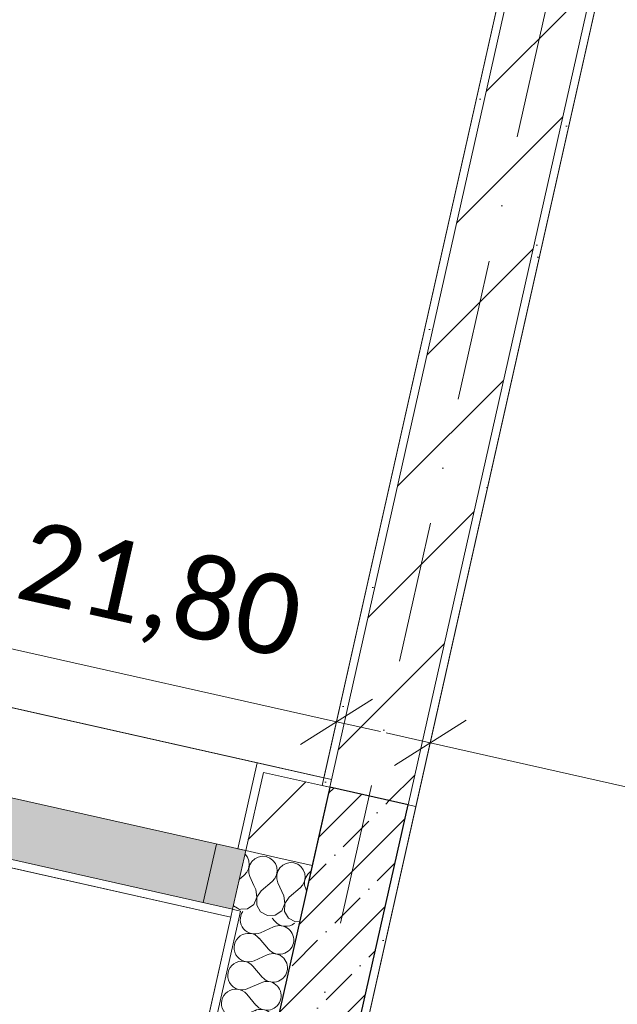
# Model space of a CAD drawing. Header units: millimetres. Extents: x -7218036 to -6972305, y 6116614 to 6334349.
# Tile 18 of 184: x -7182795 to -7181305, y 6137151 to 6139608. Entities that reach past the tile are written whole.
import ezdxf
from ezdxf.enums import TextEntityAlignment as Align

# ---------------------------------------------------------------- set-up
doc = ezdxf.new("R2010")
doc.units = ezdxf.units.MM
doc.header["$MEASUREMENT"] = 0
doc.linetypes.add('Штрихпунктирная', pattern=[670.277762, 352.777767, -176.388884, 0, -141.111112])
for name, color, linetype in [('S - квартира_помещение.АР', 7, 'Continuous'), ('АР-Стены_внешние_.АР', 7, 'Continuous'), ('АР-Стены_внутренние_пилоны.АР', 7, 'Continuous'), ('АР-Чертеж-Оси_Осевые размеры.АР', 7, 'Continuous'), ('АР-Чертеж-Размеры.АР', 7, 'Continuous')]:
    doc.layers.add(name, color=color, linetype=linetype)
for name, color, linetype, lineweight in [('S - квартира_помещение.АР_Ном._пера__101', 252, 'Continuous', 0), ('АР-Стены_внешние_.АР_Ном._пера__1', 7, 'Continuous', 0), ('АР-Стены_внутренние_пилоны.АР_Ном._пера__1', 7, 'Continuous', 30), ('АР-Чертеж-Оси_Осевые размеры.АР_Ном._пера__120', 7, 'Continuous', 0), ('АР-Чертеж-Размеры.АР_Ном._пера__1', 7, 'Continuous', 0), ('Окна Archicad_Ном._пера__120', 7, 'Continuous', 0), ('Паспорта Зон Archicad_Ном._пера__1', 7, 'Continuous', 0)]:
    doc.layers.add(name, color=color, linetype=linetype, lineweight=lineweight)
doc.styles.add('РЎР“Р•РќР•Р\xa0Р\x98Р\xa0_РЎРўР\x98Р›Р¬_1', font='txt')
doc.styles.add('РЎР“Р•РќР•Р\xa0Р\x98Р\xa0_РЎРўР\x98Р›Р¬_2', font='calibri.ttf')
doc.styles.add('РЎР“Р•РќР•Р\xa0Р\x98Р\xa0_РЎРўР\x98Р›Р¬_3', font='GOTHIC.TTF')
doc.styles.add('РЎР“Р•РќР•Р\xa0Р\x98Р\xa0_РЎРўР\x98Р›Р¬_5', font='GOST_Common.ttf')
doc.dimstyles.new('СГЕНЕРИР_СТИЛЬ__1', dxfattribs={"dimtxt": 150, "dimasz": 142.5, "dimexe": 0.18, "dimexo": 0.0625, "dimgap": 0, "dimtad": 1, "dimdec": 0, "dimzin": 0, "dimdsep": 46, "dimtxsty": 'РЎР“Р•РќР•Р\xa0Р\x98Р\xa0_РЎРўР\x98Р›Р¬_5', "dimblk": 'ARROWHEAD_6', "dimblk1": 'ARROWHEAD_6', "dimblk2": 'ARROWHEAD_6', "dimcen": 0.09, "dimse1": 1, "dimse2": 1, "dimclrd": 7, "dimclre": 7, "dimclrt": 7, "dimazin": 0, "dimtfac": 1, "dimtdec": 4, "dimtmove": 0, "dimatfit": 3, "dimfxl": 1, "dimtolj": 1, "dimtzin": 0, "dimarcsym": 0})
doc.dimstyles.new('СГЕНЕРИР_СТИЛЬ__2', dxfattribs={"dimtxt": 150, "dimasz": 142.5, "dimexe": 0.18, "dimexo": 0.0625, "dimgap": 0, "dimtad": 1, "dimdec": 0, "dimzin": 0, "dimdsep": 46, "dimtxsty": 'РЎР“Р•РќР•Р\xa0Р\x98Р\xa0_РЎРўР\x98Р›Р¬_5', "dimblk": 'ARROWHEAD_6', "dimblk1": 'ARROWHEAD_6', "dimblk2": 'ARROWHEAD_6', "dimcen": 0.09, "dimse1": 1, "dimse2": 1, "dimclrd": 7, "dimclre": 7, "dimclrt": 7, "dimazin": 0, "dimtfac": 1, "dimtdec": 4, "dimtmove": 2, "dimatfit": 3, "dimfxl": 1, "dimtolj": 1, "dimtzin": 0, "dimarcsym": 0})
pattern_1 = [(45, (-6566190.34, 6563027.8), (-111.369318, 111.369318), [0, -105, 0, -157.5]), (110, (-6565840.34, 6563027.8), (148.001588, 53.868173), [0, -77, 0, -133])]
pattern_2 = [(45, (-6566190.34, 6562677.8), (-127.27922, 127.27922), [])]
pattern_3 = [(45, (-6566190.34, 6562677.8), (-84.852814, 84.852814), []), (45, (-6566232.77, 6562720.22), (-84.852814, 84.852814), [90, -30, 0, -30])]

# ---------------------------------------------------------------- blocks, each defined once
blk = doc.blocks.new('Жилая комната №2_2_32_7', base_point=(-7183362.5, 6143239.6))
at = {"layer": 'S - квартира_помещение.АР_Ном._пера__101', "color": 252, "linetype": 'Continuous', "lineweight": 0, "flags": 128}
blk.add_lwpolyline([(-7183808.9, 6144883.9), (-7185256.3, 6138439.2), (-7182036.6, 6137716.1), (-7180589.2, 6144160.8), (-7181906.3, 6144456.6)], close=True, dxfattribs=at)
at = {"layer": 'Паспорта Зон Archicad_Ном._пера__1', "color": 7, "lineweight": 0, "style": 'РЎР“Р•РќР•Р\xa0Р\x98Р\xa0_РЎРўР\x98Р›Р¬_1'}
blk.add_attdef('ROOM_NUMBER', text='', height=250, rotation=347.3417, dxfattribs=at).set_placement((-7182801.6, 6141963.1), align=Align.MIDDLE_CENTER)
at = {"layer": 'Паспорта Зон Archicad_Ном._пера__1', "color": 7, "lineweight": 0, "style": 'РЎР“Р•РќР•Р\xa0Р\x98Р\xa0_РЎРўР\x98Р›Р¬_2'}
blk.add_attdef('ROOM_AREA', text='', height=200, rotation=347.3417, dxfattribs=at).set_placement((-7182098.2, 6138108.9), align=Align.MIDDLE_RIGHT)
blk = doc.blocks.new('Жилая комната_1_33_7', base_point=(-7180351.8, 6134403.5))
at = {"layer": 'S - квартира_помещение.АР_Ном._пера__101', "color": 252, "linetype": 'Continuous', "lineweight": 0, "flags": 128}
blk.add_lwpolyline([(-7182142.1, 6136151.3), (-7178288.1, 6135285.7), (-7177115.7, 6140505.7), (-7180969.7, 6141371.3)], close=True, dxfattribs=at)
at = {"layer": 'Паспорта Зон Archicad_Ном._пера__1', "color": 7, "lineweight": 0, "style": 'РЎР“Р•РќР•Р\xa0Р\x98Р\xa0_РЎРўР\x98Р›Р¬_1'}
blk.add_attdef('ROOM_NUMBER', text='', height=250, rotation=347.3417, dxfattribs=at).set_placement((-7179425.2, 6139209.4), align=Align.MIDDLE_CENTER)
at = {"layer": 'Паспорта Зон Archicad_Ном._пера__1', "color": 7, "lineweight": 0, "style": 'РЎР“Р•РќР•Р\xa0Р\x98Р\xa0_РЎРўР\x98Р›Р¬_2'}
blk.add_attdef('ROOM_AREA', text='', height=200, rotation=347.3417, dxfattribs=at).set_placement((-7178556.3, 6135509.9), align=Align.MIDDLE_RIGHT)
blk = doc.blocks.new('Лоджия_8_56_7', base_point=(-7184001.5, 6138136.1))
at = {"layer": 'S - квартира_помещение.АР_Ном._пера__101', "color": 252, "linetype": 'Continuous', "lineweight": 0, "flags": 128}
blk.add_lwpolyline([(-7182575.2, 6136002.4), (-7182268.5, 6137368.4), (-7185576, 6138111.2), (-7185882.7, 6136745.2)], close=True, dxfattribs=at)
at = {"layer": 'Паспорта Зон Archicad_Ном._пера__1', "color": 7, "lineweight": 0, "style": 'РЎР“Р•РќР•Р\xa0Р\x98Р\xa0_РЎРўР\x98Р›Р¬_1'}
blk.add_attdef('ROOM_NUMBER', text='', height=250, rotation=347.3424, dxfattribs=at).set_placement((-7184116.7, 6136994.6), align=Align.MIDDLE_CENTER)
at = {"layer": 'Паспорта Зон Archicad_Ном._пера__1', "color": 7, "lineweight": 0, "style": 'РЎР“Р•РќР•Р\xa0Р\x98Р\xa0_РЎРўР\x98Р›Р¬_2'}
blk.add_attdef('ROOM_CALC_AREA', text='', height=200, rotation=347.3424, dxfattribs=at).set_placement((-7182545.6, 6136385.1), align=Align.MIDDLE_RIGHT)
blk = doc.blocks.new('Стена_161_7', base_point=(-7181038.6, 6141612.3))
at = {"layer": 'АР-Стены_внутренние_пилоны.АР', "linetype": 'Continuous', "lineweight": 0, "true_color": 0x000000}
h = blk.add_hatch(dxfattribs=at)
h.set_pattern_fill('ШТУКАТУРКА__ГИПС_01_0007', color=18, style=0, pattern_type=2)
h.set_pattern_definition(pattern_1)
h.paths.add_polyline_path([(-7181133.7, 6141736.1), (-7182041, 6137696.5), (-7182021.5, 6137692.2), (-7181117.9, 6141715.5)])
h = blk.add_hatch(dxfattribs=at)
h.set_pattern_fill('БЛОКИ_БЕТОННЫЕ_ЭФФЕКТИВН_7E', color=18, style=0, pattern_type=2)
h.set_pattern_definition([(45, (-6566190.34, 6562677.8), (-127.279217, 127.279217), [])])
h.paths.add_polyline_path([(-7181180, 6141439), (-7182021.5, 6137692.2), (-7181826.4, 6137648.3), (-7180984.8, 6141395.2)])
h = blk.add_hatch(dxfattribs=at)
h.set_pattern_fill('ШТУКАТУРКА__ГИПС_01_0007', color=18, style=0, pattern_type=2)
h.set_pattern_definition(pattern_1)
h.paths.add_polyline_path([(-7180989.2, 6141375.7), (-7181826.4, 6137648.3), (-7181806.8, 6137644), (-7180969.7, 6141371.3)])
at = {"layer": 'АР-Стены_внутренние_пилоны.АР_Ном._пера__1', "color": 7, "linetype": 'Continuous', "lineweight": 15}
for p, q in [((-7181180, 6141439), (-7182021.5, 6137692.2)), ((-7181826.4, 6137648.3), (-7180989.2, 6141375.7))]:
    blk.add_line(p, q, dxfattribs=at)
at = {"layer": 'АР-Стены_внутренние_пилоны.АР_Ном._пера__1', "color": 7, "linetype": 'Continuous', "lineweight": 0, "flags": 128}
for points in [[(-7181133.7, 6141736.1), (-7182041, 6137696.5)], [(-7181806.8, 6137644), (-7180969.7, 6141371.3)], [(-7182041, 6137696.5), (-7182021.5, 6137692.2)], [(-7181826.4, 6137648.3), (-7181806.8, 6137644)]]:
    blk.add_lwpolyline(points, dxfattribs=at)
at = {"layer": 'АР-Стены_внутренние_пилоны.АР_Ном._пера__1', "color": 7, "linetype": 'Continuous', "lineweight": 15, "flags": 128}
blk.add_lwpolyline([(-7182021.5, 6137692.2), (-7181826.4, 6137648.3)], dxfattribs=at)
blk = doc.blocks.new('*X682', base_point=(-6566190.3, 6562677.8))
at = {"layer": 'АР-Стены_внешние_.АР_Ном._пера__1', "color": 7, "linetype": 'Continuous', "lineweight": 0}
for p, q in [((-7182252.2, 6137390.6), (-7182246.8, 6137387.7)), ((-7182246.8, 6137387.7), (-7182243.6, 6137387.9))]:
    blk.add_line(p, q, dxfattribs=at)
blk = doc.blocks.new('*X683', base_point=(-6566190.3, 6562677.8))
at = {"layer": 'АР-Стены_внешние_.АР_Ном._пера__1', "color": 7, "linetype": 'Continuous', "lineweight": 0}
for p, q in [((-7182163.5, 6137509.9), (-7182164.4, 6137510.6)), ((-7182157.5, 6137502.1), (-7182163.5, 6137509.9)), ((-7182120.8, 6137504.4), (-7182130.5, 6137502.5)), ((-7182111, 6137503.6), (-7182120.8, 6137504.4)), ((-7182101.7, 6137500.1), (-7182111, 6137503.6)), ((-7182153.8, 6137493), (-7182157.5, 6137502.1)), ((-7182154.5, 6137473.5), (-7182152.8, 6137483.2)), ((-7182151.6, 6137482.9), (-7182154.2, 6137473.4)), ((-7182152.8, 6137483.2), (-7182153.8, 6137493)), ((-7182146.5, 6137491.3), (-7182151.6, 6137482.9)), ((-7182139.2, 6137498), (-7182146.5, 6137491.3)), ((-7182130.5, 6137502.5), (-7182139.2, 6137498)), ((-7182093.8, 6137494.3), (-7182101.7, 6137500.1)), ((-7182087.8, 6137486.5), (-7182093.8, 6137494.3)), ((-7182084.1, 6137477.3), (-7182087.8, 6137486.5)), ((-7182069.5, 6137482.4), (-7182076.8, 6137475.7)), ((-7182068.5, 6137482.9), (-7182069.5, 6137482.4)), ((-7182192.5, 6137434.1), (-7182165.3, 6137457.2)), ((-7182165.3, 6137457.2), (-7182158.8, 6137464.6)), ((-7182158.8, 6137464.6), (-7182154.5, 6137473.5)), ((-7182154.2, 6137473.4), (-7182154.1, 6137463.6)), ((-7182154.1, 6137463.6), (-7182151.4, 6137454.1)), ((-7182136.7, 6137421.5), (-7182151.4, 6137454.1)), ((-7182089.1, 6137449), (-7182084.8, 6137457.8)), ((-7182084.8, 6137457.8), (-7182083.1, 6137467.5)), ((-7182081.9, 6137467.3), (-7182084.5, 6137457.8)), ((-7182084.5, 6137457.8), (-7182084.4, 6137447.9)), ((-7182083.1, 6137467.5), (-7182084.1, 6137477.3)), ((-7182076.8, 6137475.7), (-7182081.9, 6137467.3)), ((-7182206.4, 6137437.2), (-7182210.9, 6137447.1)), ((-7182203.6, 6137417.9), (-7182206.4, 6137437.2)), ((-7182192.5, 6137434.1), (-7182203.3, 6137417.8)), ((-7182122.8, 6137418.4), (-7182095.6, 6137441.6)), ((-7182095.6, 6137441.6), (-7182089.1, 6137449)), ((-7182084.4, 6137447.9), (-7182081.7, 6137438.5)), ((-7182079.6, 6137433.8), (-7182081.7, 6137438.5)), ((-7182211.3, 6137400), (-7182203.6, 6137417.9)), ((-7182203.3, 6137417.8), (-7182204, 6137398.3)), ((-7182133.9, 6137402.2), (-7182136.7, 6137421.5)), ((-7182122.8, 6137418.4), (-7182133.6, 6137402.2)), ((-7182243.6, 6137387.9), (-7182227.3, 6137388.8)), ((-7182227.3, 6137388.8), (-7182211.3, 6137400)), ((-7182204, 6137398.3), (-7182194.3, 6137381.4)), ((-7182194.3, 6137381.4), (-7182177.1, 6137372)), ((-7182157.6, 6137373.1), (-7182141.6, 6137384.3)), ((-7182141.6, 6137384.3), (-7182133.9, 6137402.2)), ((-7182133.6, 6137402.2), (-7182134.3, 6137382.7)), ((-7182134.3, 6137382.7), (-7182124.6, 6137365.7)), ((-7182177.1, 6137372), (-7182157.6, 6137373.1)), ((-7182124.6, 6137365.7), (-7182107.4, 6137356.4)), ((-7182107.4, 6137356.4), (-7182096.8, 6137357))]:
    blk.add_line(p, q, dxfattribs=at)
blk = doc.blocks.new('*X685', base_point=(-6566190.3, 6562677.8))
at = {"layer": 'АР-Стены_внешние_.АР_Ном._пера__1', "color": 7, "linetype": 'Continuous', "lineweight": 0}
for p, q in [((-7182227.2, 6137517.8), (-7182233.2, 6137525.6)), ((-7182223.5, 6137508.6), (-7182227.2, 6137517.8)), ((-7182222.5, 6137498.8), (-7182223.5, 6137508.6)), ((-7182217.3, 6137505.2), (-7182221.3, 6137498.6)), ((-7182235, 6137472.9), (-7182228.5, 6137480.3)), ((-7182228.5, 6137480.3), (-7182224.2, 6137489.1)), ((-7182224.2, 6137489.1), (-7182222.5, 6137498.8)), ((-7182221.3, 6137498.6), (-7182223.9, 6137489.1)), ((-7182223.9, 6137489.1), (-7182223.8, 6137479.2)), ((-7182223.8, 6137479.2), (-7182223.4, 6137477.8)), ((-7182247.4, 6137462.3), (-7182235, 6137472.9)), ((-7182262.3, 6137396.1), (-7182252.2, 6137390.6))]:
    blk.add_line(p, q, dxfattribs=at)
blk = doc.blocks.new('*X686', base_point=(-6566190.3, 6562677.8))
at = {"layer": 'АР-Стены_внешние_.АР_Ном._пера__1', "color": 7, "linetype": 'Continuous', "lineweight": 0}
for p, q in [((-7182216.2, 6137507), (-7182217.3, 6137505.2)), ((-7182208.9, 6137513.7), (-7182216.2, 6137507)), ((-7182200.1, 6137518.2), (-7182208.9, 6137513.7)), ((-7182190.5, 6137520.1), (-7182200.1, 6137518.2)), ((-7182180.7, 6137519.3), (-7182190.5, 6137520.1)), ((-7182171.4, 6137515.8), (-7182180.7, 6137519.3)), ((-7182164.4, 6137510.6), (-7182171.4, 6137515.8)), ((-7182223.4, 6137477.8), (-7182221.1, 6137469.8)), ((-7182210.9, 6137447.1), (-7182221.1, 6137469.8))]:
    blk.add_line(p, q, dxfattribs=at)
blk = doc.blocks.new('Балконный Блок 01 23[26]_7', base_point=(-6566190.3, 6562677.8))
at = {"layer": 'Окна Archicad_Ном._пера__120', "linetype": 'Continuous', "lineweight": 0, "true_color": 0xffffff}
blk.add_hatch(color=7, dxfattribs=at).paths.add_polyline_path([(-7182264.1, 6137387.9), (-7182231.2, 6137534.3), (-7184328.8, 6138005.4), (-7184361.7, 6137859)])
at = {"layer": 'Окна Archicad_Ном._пера__120', "color": 7, "linetype": 'Continuous', "lineweight": 0}
for p, q in [((-7182231.2, 6137534.3), (-7184328.8, 6138005.4)), ((-7182183, 6137748.9), (-7183256.6, 6137990)), ((-7182264.1, 6137387.9), (-7184361.7, 6137859)), ((-7182268.5, 6137368.4), (-7183342.1, 6137609.5)), ((-7182337.3, 6137404.4), (-7182304.4, 6137550.7)), ((-7182264.1, 6137387.9), (-7182231.2, 6137534.3)), ((-7182264.1, 6137387.9), (-7182231.2, 6137534.3)), ((-7182231.2, 6137534.3), (-7182250.7, 6137538.7))]:
    blk.add_line(p, q, dxfattribs=at)
blk = doc.blocks.new('Стена_210_7', base_point=(-7182126.4, 6137613.2))
at = {"layer": 'АР-Стены_внешние_.АР', "linetype": 'Continuous', "lineweight": 0, "true_color": 0x000000}
h = blk.add_hatch(dxfattribs=at)
h.set_pattern_fill('ШТУКАТУРКА__ГИПС_01_0007', color=18, style=0, pattern_type=2)
h.set_pattern_definition(pattern_1)
h.paths.add_polyline_path([(-7182250.7, 6137538.7), (-7182231.2, 6137534.3), (-7182187.4, 6137729.4), (-7182183, 6137748.9), (-7182202.5, 6137753.3)])
h = blk.add_hatch(dxfattribs=at)
h.set_pattern_fill('ШТУКАТУРКА__ГИПС_01_0007', color=18, style=0, pattern_type=2)
h.set_pattern_definition(pattern_1)
h.paths.add_polyline_path([(-7182187.4, 6137729.4), (-7182030, 6137694.1), (-7182017.1, 6137711.7), (-7182183, 6137748.9)])
h = blk.add_hatch(dxfattribs=at)
h.set_pattern_fill('БЛОКИ_БЕТОННЫЕ_ЭФФЕКТИВН_76', color=18, style=0, pattern_type=2)
h.set_pattern_definition(pattern_2)
h.paths.add_polyline_path([(-7182231.2, 6137534.3), (-7182158.9, 6137518), (-7182030, 6137694.1), (-7182187.4, 6137729.4)])
h = blk.add_hatch(dxfattribs=at)
h.set_pattern_fill('ШТУКАТУРКА__ГИПС_01_0007', color=18, style=0, pattern_type=2)
h.set_pattern_definition(pattern_1)
h.paths.add_polyline_path([(-7182030, 6137694.1), (-7182021.5, 6137692.2), (-7182017.1, 6137711.7)])
h = blk.add_hatch(dxfattribs=at)
h.set_pattern_fill('БЛОКИ_БЕТОННЫЕ_ЭФФЕКТИВН_76', color=18, style=0, pattern_type=2)
h.set_pattern_definition(pattern_2)
h.paths.add_polyline_path([(-7182065.4, 6137497), (-7182021.5, 6137692.2), (-7182030, 6137694.1), (-7182158.9, 6137518)])
h = blk.add_hatch(dxfattribs=at)
h.set_pattern_fill('ШТУКАТУРКА__ГИПС_01_0007', color=18, style=0, pattern_type=2)
h.set_pattern_definition(pattern_1)
h.paths.add_polyline_path([(-7182268.5, 6137368.4), (-7182255.6, 6137386), (-7182264.1, 6137387.9)])
h = blk.add_hatch(dxfattribs=at)
h.set_pattern_fill('ШТУКАТУРКА__ГИПС_01_0007', color=18, style=0, pattern_type=2)
h.set_pattern_definition(pattern_1)
h.paths.add_polyline_path([(-7182255.6, 6137386), (-7182268.5, 6137368.4), (-7182249, 6137364), (-7182244.6, 6137383.5)])
at = {"layer": 'АР-Стены_внешние_.АР_Ном._пера__1', "color": 7, "linetype": 'Continuous', "lineweight": 0}
for p, q in [((-7182202.5, 6137753.3), (-7182250.7, 6137538.7)), ((-7182183, 6137748.9), (-7182202.5, 6137753.3)), ((-7182264.1, 6137387.9), (-7182231.2, 6137534.3)), ((-7182231.2, 6137534.3), (-7182250.7, 6137538.7)), ((-7182264.1, 6137387.9), (-7182268.5, 6137368.4)), ((-7182264.1, 6137387.9), (-7182255.6, 6137386)), ((-7182244.6, 6137383.5), (-7182255.6, 6137386)), ((-7182249, 6137364), (-7182244.6, 6137383.5))]:
    blk.add_line(p, q, dxfattribs=at)
at = {"layer": 'АР-Стены_внешние_.АР_Ном._пера__1', "color": 7, "linetype": 'Continuous', "lineweight": 15}
for p, q in [((-7182231.2, 6137534.3), (-7182187.4, 6137729.4)), ((-7182030, 6137694.1), (-7182187.4, 6137729.4)), ((-7182021.5, 6137692.2), (-7182030, 6137694.1)), ((-7182231.2, 6137534.3), (-7182158.9, 6137518)), ((-7182065.4, 6137497), (-7182158.9, 6137518))]:
    blk.add_line(p, q, dxfattribs=at)
at = {"layer": 'АР-Стены_внешние_.АР_Ном._пера__1', "color": 7, "linetype": 'Continuous', "lineweight": 0, "flags": 128}
for points in [[(-7182017.1, 6137711.7), (-7182183, 6137748.9)], [(-7182017.1, 6137711.7), (-7182021.5, 6137692.2)], [(-7182065.4, 6137497), (-7182098.2, 6137350.7)]]:
    blk.add_lwpolyline(points, dxfattribs=at)
at = {"layer": 'АР-Стены_внешние_.АР_Ном._пера__1', "color": 7, "linetype": 'Continuous', "lineweight": 15, "flags": 128}
blk.add_lwpolyline([(-7182021.5, 6137692.2), (-7182065.4, 6137497)], dxfattribs=at)
at = {"layer": 'АР-Стены_внешние_.АР', "color": 7, "lineweight": 0}
for name in ['*X685', '*X683', '*X686', '*X682']:
    blk.add_blockref(name, (-6566190.3, 6562677.8), dxfattribs=at)
at = {"layer": 'Окна Archicad_Ном._пера__120', "color": 7, "linetype": 'Continuous', "lineweight": 0}
blk.add_blockref('Балконный Блок 01 23[26]_7', (-6566190.3, 6562677.8), dxfattribs=at)
blk = doc.blocks.new('*X690', base_point=(-6566190.3, 6562677.8))
at = {"layer": 'АР-Стены_внешние_.АР_Ном._пера__1', "color": 7, "linetype": 'Continuous', "lineweight": 0}
for p, q in [((-7182365.7, 6136181), (-7182362.9, 6136188.5)), ((-7182362.9, 6136188.5), (-7182362.8, 6136190.1))]:
    blk.add_line(p, q, dxfattribs=at)
blk = doc.blocks.new('*X691', base_point=(-6566190.3, 6562677.8))
at = {"layer": 'АР-Стены_внешние_.АР_Ном._пера__1', "color": 7, "linetype": 'Continuous', "lineweight": 0}
for p, q in [((-7182372.2, 6136171.3), (-7182366.4, 6136179.3)), ((-7182366.4, 6136179.3), (-7182365.7, 6136181)), ((-7182377.2, 6136167.5), (-7182372.2, 6136171.3)), ((-7182384.1, 6136147.1), (-7182387.7, 6136151)), ((-7182379.6, 6136138.3), (-7182384.1, 6136147.1)), ((-7182377.7, 6136128.6), (-7182379.6, 6136138.3)), ((-7182378.5, 6136118.8), (-7182377.7, 6136128.6)), ((-7182387.9, 6136101.6), (-7182382, 6136109.6)), ((-7182382, 6136109.6), (-7182378.5, 6136118.8)), ((-7182424.4, 6136092.3), (-7182425.2, 6136092.3)), ((-7182424.8, 6136092.9), (-7182424.3, 6136092.6)), ((-7182414.9, 6136089.7), (-7182424.4, 6136092.3)), ((-7182424.3, 6136092.6), (-7182414.6, 6136090.9)), ((-7182406.5, 6136084.6), (-7182414.9, 6136089.7)), ((-7182414.6, 6136090.9), (-7182404.8, 6136091.9)), ((-7182399.8, 6136077.4), (-7182406.5, 6136084.6)), ((-7182404.8, 6136091.9), (-7182395.7, 6136095.6)), ((-7182395.7, 6136095.6), (-7182387.9, 6136101.6)), ((-7182395.3, 6136068.6), (-7182399.8, 6136077.4)), ((-7182393.4, 6136058.9), (-7182395.3, 6136068.6)), ((-7182394.2, 6136049.1), (-7182393.4, 6136058.9)), ((-7182459.8, 6136038), (-7182456.2, 6136033.7)), ((-7182456.2, 6136033.7), (-7182448.8, 6136027.2)), ((-7182411.3, 6136025.9), (-7182403.5, 6136031.9)), ((-7182403.5, 6136031.9), (-7182397.7, 6136039.9)), ((-7182397.7, 6136039.9), (-7182394.2, 6136049.1)), ((-7182476.3, 6136012.2), (-7182459.3, 6136019.8)), ((-7182449.9, 6136022.6), (-7182459.3, 6136019.8)), ((-7182440, 6136022.6), (-7182449.9, 6136022.6)), ((-7182448.8, 6136027.2), (-7182440, 6136022.9)), ((-7182440, 6136022.9), (-7182430.3, 6136021.2)), ((-7182430.5, 6136020), (-7182440, 6136022.6)), ((-7182422.1, 6136014.9), (-7182430.5, 6136020)), ((-7182430.3, 6136021.2), (-7182420.5, 6136022.3)), ((-7182415.4, 6136007.7), (-7182422.1, 6136014.9)), ((-7182420.5, 6136022.3), (-7182411.3, 6136025.9)), ((-7182410.9, 6135998.9), (-7182415.4, 6136007.7)), ((-7182409, 6135989.2), (-7182410.9, 6135998.9)), ((-7182409.3, 6135985.9), (-7182409, 6135989.2))]:
    blk.add_line(p, q, dxfattribs=at)
blk = doc.blocks.new('*X692', base_point=(-6566190.3, 6562677.8))
at = {"layer": 'АР-Стены_внешние_.АР_Ном._пера__1', "color": 7, "linetype": 'Continuous', "lineweight": 0}
for p, q in [((-7182165.6, 6137365.8), (-7182158.8, 6137357.9)), ((-7182194.5, 6137329.3), (-7182162, 6137344)), ((-7182197.7, 6137315.4), (-7182174.5, 6137288.2)), ((-7182210.2, 6137259.6), (-7182177.6, 6137274.3)), ((-7182213.3, 6137245.7), (-7182190.1, 6137218.5)), ((-7182225.8, 6137189.9), (-7182193.3, 6137204.6)), ((-7182229, 6137176), (-7182205.8, 6137148.8)), ((-7182241.5, 6137120.2), (-7182208.9, 6137134.9)), ((-7182244.6, 6137106.3), (-7182221.4, 6137079.1)), ((-7182257.1, 6137050.5), (-7182224.6, 6137065.2)), ((-7182260.3, 6137036.6), (-7182237.1, 6137009.4)), ((-7182272.8, 6136980.9), (-7182240.2, 6136995.5)), ((-7182275.9, 6136966.9), (-7182252.7, 6136939.7)), ((-7182288.4, 6136911.2), (-7182255.9, 6136925.8)), ((-7182291.6, 6136897.2), (-7182268.4, 6136870.1)), ((-7182304.1, 6136841.5), (-7182271.5, 6136856.1)), ((-7182307.2, 6136827.5), (-7182284, 6136800.4)), ((-7182319.7, 6136771.8), (-7182287.2, 6136786.4)), ((-7182322.9, 6136757.8), (-7182299.7, 6136730.7)), ((-7182335.4, 6136702.1), (-7182302.8, 6136716.7)), ((-7182338.5, 6136688.1), (-7182315.3, 6136661)), ((-7182351, 6136632.4), (-7182318.5, 6136647)), ((-7182354.2, 6136618.4), (-7182331, 6136591.3)), ((-7182366.7, 6136562.7), (-7182334.1, 6136577.3)), ((-7182369.8, 6136548.8), (-7182346.6, 6136521.6)), ((-7182382.4, 6136493), (-7182349.8, 6136507.6)), ((-7182385.5, 6136479.1), (-7182362.3, 6136451.9)), ((-7182398, 6136423.3), (-7182365.4, 6136438)), ((-7182401.1, 6136409.4), (-7182378, 6136382.2)), ((-7182413.7, 6136353.6), (-7182381.1, 6136368.3)), ((-7182416.8, 6136339.7), (-7182393.6, 6136312.5)), ((-7182429.3, 6136283.9), (-7182396.7, 6136298.6)), ((-7182432.4, 6136270), (-7182409.3, 6136242.8)), ((-7182445, 6136214.2), (-7182412.4, 6136228.9)), ((-7182448.1, 6136200.3), (-7182424.9, 6136173.1)), ((-7182460.6, 6136144.5), (-7182428, 6136159.2)), ((-7182463.7, 6136130.6), (-7182440.6, 6136103.4)), ((-7182476.3, 6136074.8), (-7182443.7, 6136089.5)), ((-7182479.4, 6136060.9), (-7182459.8, 6136038)), ((-7182491.9, 6136005.2), (-7182476.3, 6136012.2))]:
    blk.add_line(p, q, dxfattribs=at)
for centre, start, end in [((-7182209.2, 6137361.9), 145.3607, 294.2123), ((-7182131.7, 6137381.1), 220.4725, 308.6096), ((-7182147.3, 6137311.4), 347.3424, 114.2123), ((-7182224.8, 6137292.2), 40.4725, 294.2123), ((-7182147.3, 6137311.4), 220.4725, 347.3424), ((-7182240.5, 6137222.5), 40.4725, 294.2123), ((-7182163, 6137241.7), 347.3424, 114.2123), ((-7182163, 6137241.7), 220.4725, 347.3424), ((-7182256.1, 6137152.8), 40.4725, 294.2123), ((-7182178.6, 6137172), 347.3424, 114.2123), ((-7182178.6, 6137172), 220.4725, 347.3424), ((-7182194.3, 6137102.3), 347.3424, 114.2123), ((-7182271.8, 6137083.1), 40.4725, 294.2123), ((-7182194.3, 6137102.3), 220.4725, 347.3424), ((-7182209.9, 6137032.6), 347.3424, 114.2123), ((-7182287.4, 6137013.4), 40.4725, 294.2123), ((-7182209.9, 6137032.6), 220.4725, 347.3424), ((-7182225.6, 6136962.9), 347.3424, 114.2123), ((-7182303.1, 6136943.7), 40.4725, 294.2123), ((-7182225.6, 6136962.9), 220.4725, 347.3424), ((-7182241.2, 6136893.2), 347.3424, 114.2123), ((-7182318.7, 6136874), 40.4725, 294.2123), ((-7182241.2, 6136893.2), 220.4725, 347.3424), ((-7182334.4, 6136804.3), 40.4725, 294.2123), ((-7182256.9, 6136823.5), 347.3424, 114.2123), ((-7182256.9, 6136823.5), 220.4725, 347.3424), ((-7182350, 6136734.7), 40.4725, 294.2123), ((-7182272.5, 6136753.8), 347.3424, 114.2123), ((-7182272.5, 6136753.8), 220.4725, 347.3424), ((-7182288.2, 6136684.2), 347.3424, 114.2123), ((-7182365.7, 6136665), 40.4725, 294.2123), ((-7182288.2, 6136684.2), 220.4725, 347.3424), ((-7182303.8, 6136614.5), 347.3424, 114.2123), ((-7182381.3, 6136595.3), 40.4725, 294.2123), ((-7182303.8, 6136614.5), 220.4725, 347.3424), ((-7182319.5, 6136544.8), 347.3424, 114.2123), ((-7182397, 6136525.6), 40.4725, 294.2123), ((-7182319.5, 6136544.8), 220.4725, 347.3424), ((-7182335.1, 6136475.1), 347.3424, 114.2123), ((-7182412.6, 6136455.9), 40.4725, 294.2123), ((-7182335.1, 6136475.1), 220.4725, 347.3424), ((-7182428.3, 6136386.2), 40.4725, 294.2123), ((-7182350.8, 6136405.4), 347.3424, 114.2123), ((-7182350.8, 6136405.4), 220.4725, 347.3424), ((-7182444, 6136316.5), 40.4725, 294.2123), ((-7182366.4, 6136335.7), 347.3424, 114.2123), ((-7182366.4, 6136335.7), 220.4725, 347.3424), ((-7182382.1, 6136266), 347.3424, 114.2123), ((-7182459.6, 6136246.8), 40.4725, 294.2123), ((-7182382.1, 6136266), 220.4725, 347.3424), ((-7182397.7, 6136196.3), 350.7014, 114.2123), ((-7182475.3, 6136177.1), 40.4725, 294.2123), ((-7182413.4, 6136126.6), 43.6558, 114.2123), ((-7182397.7, 6136196.3), 220.4725, 304.2129), ((-7182490.9, 6136107.4), 40.4725, 294.2123), ((-7182413.4, 6136126.6), 220.4725, 251.2585), ((-7182429, 6136056.9), 83.6707, 114.2123), ((-7182506.6, 6136037.7), 40.4725, 222.4419), ((-7182506.6, 6136037.7), 292.2415, 294.2123)]:
    blk.add_arc(centre, 35.7, start, end, dxfattribs=at)
blk = doc.blocks.new('Стена_212_7', base_point=(-7182126.4, 6137613.2))
at = {"layer": 'АР-Стены_внешние_.АР', "linetype": 'Continuous', "lineweight": 0, "true_color": 0x000000}
h = blk.add_hatch(dxfattribs=at)
h.set_pattern_fill('ШТУКАТУРКА__ГИПС_01_0007', color=18, style=0, pattern_type=2)
h.set_pattern_definition(pattern_1)
h.paths.add_polyline_path([(-7182268.5, 6137368.4), (-7182625.6, 6135778.2), (-7182594, 6135827.8), (-7182249, 6137364)])
h = blk.add_hatch(dxfattribs=at)
h.set_pattern_fill('ШТУКАТУРКА__ГИПС_01_0007', color=18, style=0, pattern_type=2)
h.set_pattern_definition(pattern_1)
h.paths.add_polyline_path([(-7182594, 6135827.8), (-7182614.2, 6135796.1), (-7182601.7, 6135793.3)])
h = blk.add_hatch(dxfattribs=at)
h.set_pattern_fill('ШТУКАТУРКА__ГИПС_01_0007', color=18, style=0, pattern_type=2)
h.set_pattern_definition(pattern_1)
h.paths.add_polyline_path([(-7182614.2, 6135796.1), (-7182625.6, 6135778.2), (-7182606.1, 6135773.8), (-7182601.7, 6135793.3)])
at = {"layer": 'АР-Стены_внешние_.АР_Ном._пера__1', "color": 7, "linetype": 'Continuous', "lineweight": 0}
for p, q in [((-7182249, 6137364), (-7182244.6, 6137383.5)), ((-7182249, 6137364), (-7182551.3, 6136017.8)), ((-7182405, 6135984.9), (-7182361.1, 6136180)), ((-7182361.1, 6136180), (-7182356.7, 6136199.5)), ((-7182551.3, 6136017.8), (-7182584.2, 6135871.4)), ((-7182584.2, 6135871.4), (-7182594, 6135827.8)), ((-7182594, 6135827.8), (-7182601.7, 6135793.3)), ((-7182601.7, 6135793.3), (-7182606.1, 6135773.8))]:
    blk.add_line(p, q, dxfattribs=at)
at = {"layer": 'АР-Стены_внешние_.АР_Ном._пера__1', "color": 7, "linetype": 'Continuous', "lineweight": 0, "flags": 128}
for points in [[(-7182268.5, 6137368.4), (-7182625.6, 6135778.2)], [(-7182356.7, 6136199.5), (-7182098.2, 6137350.7)], [(-7182625.6, 6135778.2), (-7182606.1, 6135773.8)]]:
    blk.add_lwpolyline(points, dxfattribs=at)
at = {"layer": 'АР-Стены_внешние_.АР', "color": 7, "lineweight": 0}
for name in ['*X692', '*X691', '*X690']:
    blk.add_blockref(name, (-6566190.3, 6562677.8), dxfattribs=at)
blk = doc.blocks.new('Стена_257_7', base_point=(-7182307.4, 6135963))
at = {"layer": 'АР-Стены_внешние_.АР', "linetype": 'Continuous', "lineweight": 0, "true_color": 0x000000}
h = blk.add_hatch(dxfattribs=at)
h.set_pattern_fill('ЖЕЛЕЗОБЕТОН__PROJECT__0007', color=18, style=0, pattern_type=2)
h.set_pattern_definition(pattern_3)
h.paths.add_polyline_path([(-7182209.8, 6135941.1), (-7181826.4, 6137648.3), (-7182021.5, 6137692.2), (-7182405, 6135984.9)])
h = blk.add_hatch(dxfattribs=at)
h.set_pattern_fill('ШТУКАТУРКА__ГИПС_01_0007', color=18, style=0, pattern_type=2)
h.set_pattern_definition(pattern_1)
h.paths.add_polyline_path([(-7182190.3, 6135936.7), (-7181806.9, 6137644), (-7181826.4, 6137648.3), (-7182209.8, 6135941.1)])
h = blk.add_hatch(dxfattribs=at)
h.set_pattern_fill('ЖЕЛЕЗОБЕТОН__PROJECT__0007', color=18, style=0, pattern_type=2)
h.set_pattern_definition(pattern_3)
h.paths.add_polyline_path([(-7182166, 6136136.2), (-7182361.1, 6136180), (-7182405, 6135984.9), (-7182209.8, 6135941.1)])
h = blk.add_hatch(dxfattribs=at)
h.set_pattern_fill('ЖЕЛЕЗОБЕТОН__PROJECT__0007', color=18, style=0, pattern_type=2)
h.set_pattern_definition(pattern_3)
h.paths.add_polyline_path([(-7182161.6, 6136155.7), (-7182356.7, 6136199.5), (-7182361.1, 6136180), (-7182166, 6136136.2)])
at = {"layer": 'АР-Стены_внешние_.АР_Ном._пера__1', "color": 7, "linetype": 'Continuous', "lineweight": 30}
for p, q in [((-7182209.8, 6135941.1), (-7181826.4, 6137648.3)), ((-7182361.1, 6136180), (-7182405, 6135984.9)), ((-7182356.7, 6136199.5), (-7182361.1, 6136180)), ((-7182166, 6136136.2), (-7182161.6, 6136155.7)), ((-7182209.8, 6135941.1), (-7182166, 6136136.2))]:
    blk.add_line(p, q, dxfattribs=at)
at = {"layer": 'АР-Стены_внешние_.АР_Ном._пера__1', "color": 7, "linetype": 'Continuous', "lineweight": 15}
blk.add_line((-7182405, 6135984.9), (-7182209.8, 6135941.1), dxfattribs=at)
at = {"layer": 'АР-Стены_внешние_.АР_Ном._пера__1', "color": 7, "linetype": 'Continuous', "lineweight": 30, "flags": 128}
for points in [[(-7182021.5, 6137692.2), (-7182405, 6135984.9)], [(-7181826.4, 6137648.3), (-7182021.5, 6137692.2)], [(-7182209.8, 6135941.1), (-7182405, 6135984.9)]]:
    blk.add_lwpolyline(points, dxfattribs=at)
at = {"layer": 'АР-Стены_внешние_.АР_Ном._пера__1', "color": 7, "linetype": 'Continuous', "lineweight": 0, "flags": 128}
for points in [[(-7182190.3, 6135936.7), (-7181806.9, 6137644)], [(-7181806.9, 6137644), (-7181826.4, 6137648.3)], [(-7182190.3, 6135936.7), (-7182209.8, 6135941.1)]]:
    blk.add_lwpolyline(points, dxfattribs=at)
blk = doc.blocks.new('Стандартный Маркер Сетки[155]_7', base_point=(-7178760.6, 6151754.4))
at = {"layer": 'АР-Чертеж-Оси_Осевые размеры.АР_Ном._пера__120', "color": 7, "linetype": 'Штрихпунктирная', "lineweight": 0}
blk.add_line((-7178979.7, 6150778.7), (-7183542.2, 6130464.3), dxfattribs=at)
at = {"layer": 'АР-Чертеж-Оси_Осевые размеры.АР_Ном._пера__120', "color": 7, "lineweight": 0, "style": 'РЎР“Р•РќР•Р\xa0Р\x98Р\xa0_РЎРўР\x98Р›Р¬_3'}
blk.add_attdef('AC_MarkerText_1', text='', height=350, rotation=347.3417, dxfattribs=at).set_placement((-7183801, 6129181.8), align=Align.TOP_CENTER)
blk = doc.blocks.new('Стандартный Маркер Сетки[187]_7', base_point=(-7178760.6, 6151754.4))
at = {"layer": 'АР-Чертеж-Оси_Осевые размеры.АР_Ном._пера__120', "color": 7, "linetype": 'Штрихпунктирная', "lineweight": 0}
blk.add_line((-7178979.7, 6150778.7), (-7183542.2, 6130464.3), dxfattribs=at)
at = {"layer": 'АР-Чертеж-Оси_Осевые размеры.АР_Ном._пера__120', "color": 7, "lineweight": 0, "style": 'РЎР“Р•РќР•Р\xa0Р\x98Р\xa0_РЎРўР\x98Р›Р¬_3'}
blk.add_attdef('AC_MarkerText_1', text='', height=350, rotation=347.3417, dxfattribs=at).set_placement((-7183801, 6129181.8), align=Align.TOP_CENTER)
blk = doc.blocks.new('*D1109', base_point=(-6566190.3, 6562677.8))
at = {"layer": 'АР-Чертеж-Размеры.АР_Ном._пера__1', "color": 7, "linetype": 'Continuous', "lineweight": 0, "transparency": 16777216}
for p, q in [((-7179999.5, 6141268.7), (-7180024.1, 6141158.9)), ((-7179967.4, 6141069.3), (-7180080.9, 6141248.6)), ((-7180161.3, 6141189.8), (-7179886.9, 6141128.1)), ((-7180024.1, 6141158.9), (-7181196.5, 6135939)), ((-7181253.3, 6136028.6), (-7181139.8, 6135849.3)), ((-7181333.7, 6135969.8), (-7181059.3, 6135908.1)), ((-7181196.5, 6135939), (-7181221.2, 6135829.2))]:
    blk.add_line(p, q, dxfattribs=at)
at = {"layer": 'АР-Чертеж-Размеры.АР_Ном._пера__1', "color": 7, "lineweight": 0, "transparency": 16777216, "insert": (-7180556.9, 6138923.7), "char_height": 150, "attachment_point": 7, "rotation": 77.3417, "style": 'РЎР“Р•РќР•Р\xa0Р\x98Р\xa0_РЎРўР\x98Р›Р¬_5'}
blk.add_mtext('\\A1;{\\pql;\\fGOST Common|b0|i0|c204|p0;\\W1.000000;5\xa0350}', dxfattribs=at)
blk = doc.blocks.new('ARROWHEAD_6')
at = {"color": 0, "linetype": 'Continuous', "lineweight": 0}
for p, q in [((-0.5, -0.5), (0.5, 0.5)), ((0, 0), (-1, 0))]:
    blk.add_line(p, q, dxfattribs=at)
blk = doc.blocks.new('*D1389', base_point=(-6566190.3, 6562677.8))
at = {"layer": 'АР-Чертеж-Размеры.АР_Ном._пера__1', "color": 7, "linetype": 'Continuous', "lineweight": 0, "transparency": 16777216}
for p, q in [((-7185255.8, 6138441.7), (-7185194.1, 6138716.1)), ((-7185135.3, 6138635.6), (-7185314.6, 6138522.1)), ((-7185334.7, 6138603.5), (-7185224.9, 6138578.9)), ((-7185224.9, 6138578.9), (-7182005.3, 6137855.8)), ((-7182036.1, 6137718.6), (-7181974.4, 6137993)), ((-7182094.9, 6137799), (-7181915.6, 6137912.5)), ((-7182005.3, 6137855.8), (-7181895.5, 6137831.1))]:
    blk.add_line(p, q, dxfattribs=at)
at = {"layer": 'АР-Чертеж-Размеры.АР_Ном._пера__1', "color": 7, "lineweight": 0, "transparency": 16777216, "insert": (-7183841.2, 6138298.8), "char_height": 150, "attachment_point": 7, "rotation": 347.3417, "style": 'РЎР“Р•РќР•Р\xa0Р\x98Р\xa0_РЎРўР\x98Р›Р¬_5'}
blk.add_mtext('\\A1;{\\pql;\\fGOST Common|b0|i0|c204|p0;\\W1.000000;3\xa0300}', dxfattribs=at)
blk = doc.blocks.new('*D1429', base_point=(-6566190.3, 6562677.8))
at = {"layer": 'АР-Чертеж-Размеры.АР_Ном._пера__1', "color": 7, "linetype": 'Continuous', "lineweight": 0, "transparency": 16777216}
for p, q in [((-7181801.9, 6137666), (-7181740.3, 6137940.4)), ((-7181681.5, 6137859.9), (-7181860.7, 6137746.4)), ((-7181880.9, 6137827.8), (-7181771.1, 6137803.2)), ((-7181771.1, 6137803.2), (-7177917.1, 6136937.6)), ((-7177947.9, 6136800.4), (-7177886.3, 6137074.8)), ((-7178006.7, 6136880.8), (-7177827.5, 6136994.3)), ((-7177917.1, 6136937.6), (-7177807.3, 6136912.9))]:
    blk.add_line(p, q, dxfattribs=at)
at = {"layer": 'АР-Чертеж-Размеры.АР_Ном._пера__1', "color": 7, "lineweight": 0, "transparency": 16777216, "insert": (-7180070.2, 6137451.9), "char_height": 150, "attachment_point": 7, "rotation": 347.3417, "style": 'РЎР“Р•РќР•Р\xa0Р\x98Р\xa0_РЎРўР\x98Р›Р¬_5'}
blk.add_mtext('\\A1;{\\pql;\\fGOST Common|b0|i0|c204|p0;\\W1.000000;3\xa0950}', dxfattribs=at)

msp = doc.modelspace()

# ---------------------------------------------------------------- linework, layer by layer
at = {"layer": 'S - квартира_помещение.АР', "color": 254, "linetype": 'Continuous', "lineweight": 0, "true_color": 0xffe1c4, "flags": 128}
for points in [[(-7183808.9, 6144883.9), (-7185256.3, 6138439.2), (-7182036.6, 6137716.1), (-7180589.2, 6144160.8), (-7181906.3, 6144456.6)], [(-7182142.1, 6136151.3), (-7178288.1, 6135285.7), (-7177115.7, 6140505.7), (-7180969.7, 6141371.3)]]:
    msp.add_lwpolyline(points, close=True, dxfattribs=at)
at = {"layer": 'S - квартира_помещение.АР', "color": 254, "linetype": 'Continuous', "lineweight": 0, "true_color": 0xd8d8d8, "flags": 128}
msp.add_lwpolyline([(-7182575.2, 6136002.4), (-7182268.5, 6137368.4), (-7185576, 6138111.2), (-7185882.7, 6136745.2)], close=True, dxfattribs=at)

# ---------------------------------------------------------------- block references
at = {"layer": 'S - квартира_помещение.АР', "color": 7, "linetype": 'Continuous', "lineweight": 0}
ref = msp.add_blockref('Жилая комната №2_2_32_7', (-7183362.5, 6143239.6), dxfattribs=at)
ref.add_attrib('ROOM_AREA', '21,80', dxfattribs={"layer": 'Паспорта Зон Archicad_Ном._пера__1', "color": 7, "lineweight": 0, "height": 200, "rotation": 347.3417, "style": 'РЎР“Р•РќР•Р\xa0Р\x98Р\xa0_РЎРўР\x98Р›Р¬_2'}).set_placement((-7182098.2, 6138108.9), align=Align.MIDDLE_RIGHT)
for name, p in [('Жилая комната_1_33_7', (-7180351.8, 6134403.5)), ('Лоджия_8_56_7', (-7184001.5, 6138136.1))]:
    msp.add_blockref(name, p, dxfattribs=at)
at = {"layer": 'АР-Стены_внешние_.АР', "color": 7, "lineweight": 0}
for name, p in [('Стена_210_7', (-7182126.4, 6137613.2)), ('Стена_257_7', (-7182307.4, 6135963)), ('Стена_212_7', (-7182126.4, 6137613.2))]:
    msp.add_blockref(name, p, dxfattribs=at)
at = {"layer": 'АР-Стены_внутренние_пилоны.АР', "color": 7, "lineweight": 0}
msp.add_blockref('Стена_161_7', (-7181038.6, 6141612.3), dxfattribs=at)
at = {"layer": 'АР-Чертеж-Оси_Осевые размеры.АР', "color": 8, "linetype": 'Continuous', "lineweight": 15}
for name in ['Стандартный Маркер Сетки[155]_7', 'Стандартный Маркер Сетки[187]_7']:
    msp.add_blockref(name, (-7178760.6, 6151754.4), dxfattribs=at)

# ---------------------------------------------------------------- dimensions: what is measured, and where the dimension line sits
at = {"layer": 'АР-Чертеж-Размеры.АР', "color": 7, "linetype": 'Continuous', "lineweight": 0}
for base, p1, p2, angle, dimstyle, picture, middle, turn in [((-7181196.5, 6135939), (-7178993.9, 6140927.6), (-7180190.7, 6135713.1), 257.3417, 'СГЕНЕРИР_СТИЛЬ__2', '*D1109', (-7180573.7, 6139191.2), 77.3417), ((-7177917.1, 6136937.6), (-7181375.1, 6139566.2), (-7177578.1, 6138446.9), 347.3417, 'СГЕНЕРИР_СТИЛЬ__1', '*D1429', (-7179802.7, 6137468.7), 347.3417), ((-7182005.3, 6137855.8), (-7185041.5, 6139395.6), (-7181738.3, 6139044.3), 347.3417, 'СГЕНЕРИР_СТИЛЬ__1', '*D1389', (-7183573.7, 6138315.6), 347.3417)]:
    dim = msp.add_linear_dim(base=base, p1=p1, p2=p2, angle=angle, dimstyle=dimstyle, dxfattribs=at)
    dim.commit()
    dim.dimension.update_dxf_attribs({"geometry": picture, "text_midpoint": middle, "dimtype": 160, "text_rotation": turn})

doc.saveas('drawing.dxf')
